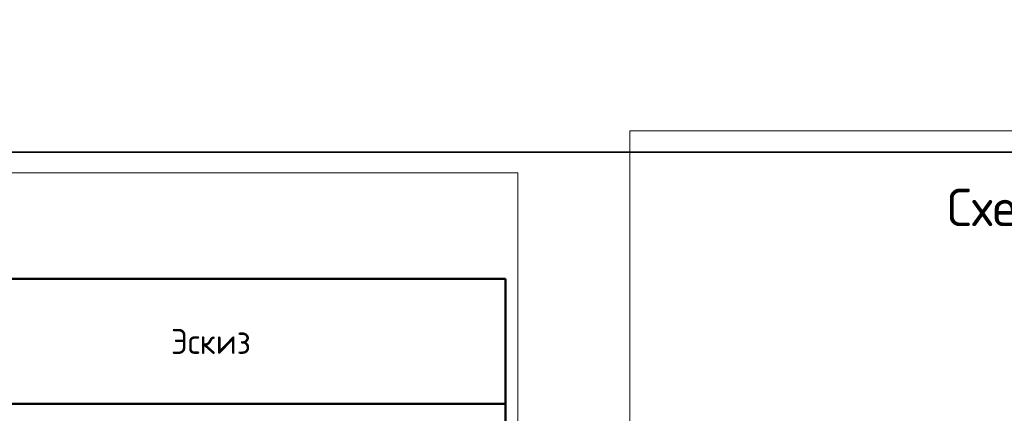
# Model space of a CAD drawing. Header units: millimetres. Extents: x -5 to 21000, y 0 to 14850.
# Tile 6 of 26: x 8082 to 13998, y 4544 to 6905. Entities that reach past the tile are written whole.
import ezdxf

# ---------------------------------------------------------------- set-up
doc = ezdxf.new("R2010")
doc.units = ezdxf.units.MM
doc.layers.add('Standard', color=7, linetype='Continuous', lineweight=25)
doc.styles.add('ISOCPEUR', font='txt')

msp = doc.modelspace()

# ---------------------------------------------------------------- linework, layer by layer
at = {"layer": 'Standard', "color": 7, "linetype": 'Continuous', "lineweight": 50, "transparency": 33554687}
for p, q in [((11000, 5350), (2000, 5350)), ((6500, 5350), (11000, 5350)), ((11000, 1000), (11000, 5350)), ((11000, 4600), (2000, 4600))]:
    msp.add_line(p, q, dxfattribs=at)
at = {"layer": 'Standard', "color": 254, "linetype": 'Continuous', "lineweight": 35, "true_color": 0xc4c4ff, "transparency": 33554687}
msp.add_lwpolyline([(2523.3, 6110.3), (14114.3, 6110.3), (14114.3, 12645.5), (2523.3, 12645.5), (2523.3, 6110.3)], dxfattribs=at)
at = {"layer": 'Standard', "color": 7, "linetype": 'Continuous', "lineweight": 13, "transparency": 33554687}
for points in [[(20542.5, 6238.6), (11746.9, 6238.6), (11746.9, 4065.8), (20542.5, 4065.8), (20542.5, 6238.6)], [(11075.3, 5986.5), (1812.6, 5986.5), (1812.6, 81), (11075.3, 81), (11075.3, 5986.5)]]:
    msp.add_lwpolyline(points, dxfattribs=at)

# ---------------------------------------------------------------- texts
at = {"layer": 'Standard', "color": 7, "linetype": 'Continuous', "lineweight": 50, "transparency": 33554687, "insert": (13654, 5605.6), "char_height": 225, "width": 6104.361, "attachment_point": 7, "style": 'ISOCPEUR'}
msp.add_mtext('\\W0.99;Схема образмеривания деталей по типам', dxfattribs=at)
at = {"layer": 'Standard', "color": 7, "linetype": 'Continuous', "lineweight": 25, "transparency": 33554687, "insert": (8991.2, 4900), "char_height": 150, "width": 588.056, "attachment_point": 7, "style": 'ISOCPEUR'}
msp.add_mtext('\\W0.94;Эскиз', dxfattribs=at)

doc.saveas('drawing.dxf')
